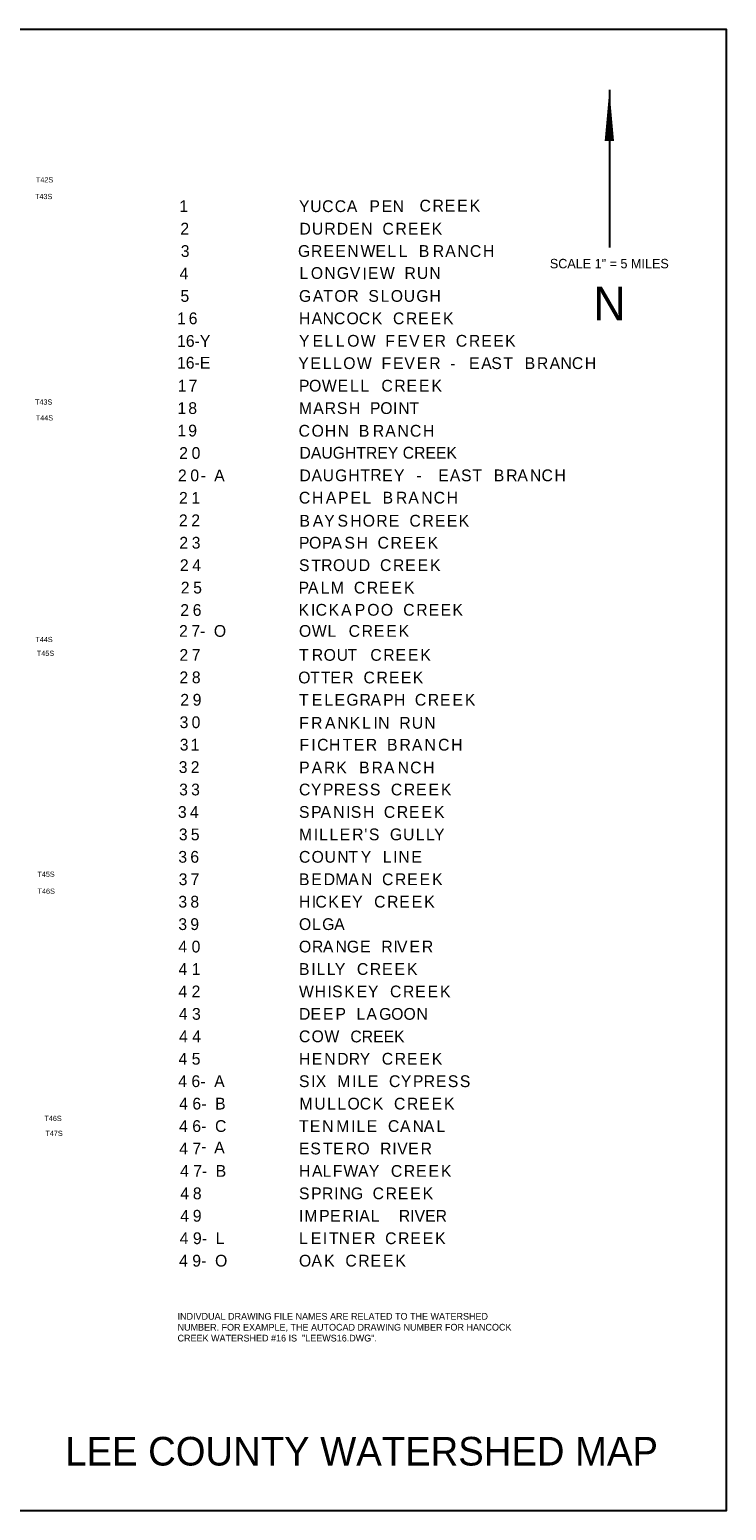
# Model space of a CAD drawing. Extents: x 137600 to 414800, y 708957 to 906957.
# Tile 10 of 10: x 321589 to 414800, y 708957 to 906957. Entities that reach past the tile are written whole.
import ezdxf
from ezdxf.enums import TextEntityAlignment as Align

# ---------------------------------------------------------------- set-up
doc = ezdxf.new("R2010")
doc.units = 0
doc.header["$LTSCALE"] = 2000
doc.layers.get('0').update_dxf_attribs({"linetype": 'CONTINUOUS'})
for name, color, linetype in [('BORDER9', 1, 'CONTINUOUS'), ('NAMES', 7, 'CONTINUOUS'), ('TEXT', 7, 'CONTINUOUS')]:
    doc.layers.add(name, color=color, linetype=linetype)
doc.layers.get('0').freeze()

# ---------------------------------------------------------------- blocks, each defined once
blk = doc.blocks.new('NAMES')
at = {"color": 0}
for s, p in [('D', (-198, -4590)), ('U', (1467, -4590)), ('R', (3132, -4590)), ('D', (4797, -4590)), ('E', (6462, -4590)), ('N', (8053, -4590)), ('C', (10899, -4590)), ('R', (12638, -4590)), ('E', (14303, -4590)), ('E', (15894, -4590)), ('K', (17485, -4590)), ('G', (-396, -7575)), ('R', (1343, -7575)), ('E', (3008, -7575)), ('E', (4599, -7575)), ('N', (6190, -7575)), ('W', (7973, -7575)), ('E', (9964, -7575)), ('L', (11555, -7575)), ('L', (13072, -7575)), ('B', (15770, -7575)), ('R', (17632, -7575)), ('A', (19297, -7575)), ('N', (20937, -7575)), ('C', (22602, -7575)), ('H', (24342, -7575)), ('L', (-198, -10521)), ('O', (1319, -10521)), ('N', (3132, -10521)), ('G', (4797, -10521)), ('V', (6536, -10521)), ('I', (8231, -10600)), ('E', (8964, -10521)), ('W', (10555, -10521)), ('R', (13845, -10521)), ('U', (15510, -10521)), ('N', (17175, -10521)), ('C', (-317, -31613)), ('O', (1423, -31613)), ('H', (3197, -31613)), ('N', (4901, -31613)), ('B', (7747, -31613)), ('R', (9610, -31613)), ('A', (11275, -31613)), ('N', (12915, -31613)), ('C', (14580, -31613)), ('H', (16320, -31613)), ('C', (-277, -40555)), ('H', (1463, -40555)), ('A', (3325, -40555)), ('P', (4965, -40555)), ('E', (6630, -40555)), ('L', (8221, -40555)), ('B', (10919, -40555)), ('R', (12703, -40555)), ('A', (14367, -40555)), ('N', (16087, -40555)), ('C', (17752, -40555)), ('H', (19491, -40555)), ('B', (-198, -43642)), ('A', (1586, -43642)), ('Y', (3107, -43642)), ('S', (4893, -43642)), ('H', (6598, -43642)), ('O', (8263, -43642)), ('R', (10076, -43642)), ('E', (11741, -43642)), ('C', (14513, -43642)), ('R', (16252, -43642)), ('E', (17917, -43642)), ('E', (19508, -43642)), ('K', (21099, -43642)), ('K', (-317, -55551)), ('I', (1349, -55551)), ('C', (1963, -55551)), ('K', (3703, -55551)), ('A', (5368, -55551)), ('P', (7206, -55551)), ('O', (8871, -55551)), ('O', (10684, -55551)), ('C', (13679, -55551)), ('R', (15418, -55551)), ('E', (17083, -55551)), ('E', (18674, -55551)), ('K', (20265, -55551)), ('F', (-237, -70665)), ('R', (1353, -70665)), ('A', (3216, -70665)), ('N', (4856, -70665)), ('K', (6521, -70665)), ('L', (8187, -70665)), ('I', (9703, -70665)), ('N', (10317, -70665)), ('R', (13164, -70665)), ('U', (14829, -70665)), ('N', (16494, -70665)), ('F', (-198, -73593)), ('I', (1393, -73593)), ('C', (2165, -73593)), ('H', (3747, -73593)), ('T', (5570, -73593)), ('E', (7077, -73593)), ('R', (8668, -73593)), ('B', (11514, -73593)), ('R', (13179, -73593)), ('A', (14844, -73593)), ('N', (16524, -73593)), ('C', (18347, -73593)), ('H', (20086, -73593)), ('P', (-237, -76640)), ('A', (1428, -76640)), ('R', (3068, -76640)), ('K', (4733, -76640)), ('B', (7777, -76640)), ('R', (9442, -76640)), ('A', (11107, -76640)), ('N', (12945, -76640)), ('C', (14610, -76640)), ('H', (16349, -76640))]:
    blk.add_text(s, height=1575, dxfattribs=at).set_placement(p)
at = {"layer": 'NAMES', "color": 0}
for s, p in [('C', (2836, -1582)), ('C', (4520, -1582)), ('C', (15866, -1504)), ('R', (17597, -1504)), ('E', (19228, -1504)), ('E', (20893, -1504)), ('K', (22559, -1504)), ('1', (-16274, -1582)), ('Y', (-264, -1582)), ('U', (1231, -1582)), ('A', (6132, -1582)), ('P', (9157, -1582)), ('E', (10802, -1582)), ('N', (12269, -1582)), ('2', (-16132, -4582)), ('3', (-16077, -7582)), ('4', (-16241, -10582)), ('5', (-16118, -13582)), ('G', (-264, -13582)), ('A', (1586, -13582)), ('T', (2981, -13582)), ('O', (4471, -13582)), ('R', (6208, -13582)), ('S', (9020, -13582)), ('L', (10649, -13582)), ('O', (12012, -13582)), ('U', (13748, -13582)), ('G', (15432, -13582)), ('H', (17186, -13582)), ('1', (-16581, -16582)), ('6', (-15019, -16582)), ('H', (-264, -16582)), ('A', (1435, -16542)), ('N', (2887, -16582)), ('C', (4410, -16582)), ('O', (6093, -16582)), ('C', (7737, -16582)), ('K', (9468, -16582)), ('C', (12312, -16582)), ('R', (14042, -16582)), ('E', (15673, -16582)), ('E', (17339, -16582)), ('K', (19004, -16582)), ('Y', (-264, -19582)), ('E', (1562, -19582)), ('L', (3153, -19582)), ('L', (4669, -19582)), ('O', (6186, -19582)), ('W', (7999, -19582)), ('F', (11290, -19582)), ('E', (12881, -19582)), ('V', (14472, -19582)), ('E', (16285, -19582)), ('R', (17876, -19582)), ('C', (20722, -19582)), ('R', (22462, -19582)), ('E', (24127, -19582)), ('E', (25718, -19582)), ('K', (27308, -19582)), ('16-E', (-16578, -22513)), ('Y', (-356, -22571)), ('E', (1258, -22571)), ('L', (2923, -22571)), ('L', (4293, -22571)), ('O', (5655, -22571)), ('W', (7491, -22571)), ('F', (10776, -22571)), ('E', (12319, -22571)), ('V', (13831, -22571)), ('E', (15495, -22571)), ('R', (17161, -22571)), ('E', (22484, -22571)), ('A', (24111, -22571)), ('S', (25464, -22571)), ('T', (27071, -22571)), ('B', (29924, -22571)), ('R', (31565, -22571)), ('A', (33267, -22571)), ('N', (34720, -22571)), ('C', (36242, -22571)), ('H', (37973, -22571)), ('-', (19973, -22571)), ('1', (-16477, -25582)), ('7', (-15032, -25582)), ('P', (-264, -25582)), ('O', (1082, -25582)), ('W', (2799, -25582)), ('E', (4899, -25582)), ('L', (6564, -25582)), ('L', (7934, -25582)), ('C', (10761, -25582)), ('R', (12491, -25582)), ('E', (14123, -25582)), ('E', (15788, -25582)), ('K', (17454, -25582)), ('1', (-16516, -28582)), ('8', (-15071, -28582)), ('M', (-264, -28582)), ('A', (1640, -28582)), ('R', (3172, -28582)), ('S', (4803, -28582)), ('H', (6432, -28582)), ('P', (9228, -28582)), ('O', (10613, -28582)), ('I', (12310, -28582)), ('N', (13019, -28582)), ('T', (14510, -28582)), ('1', (-16523, -31582)), ('9', (-15078, -31582)), ('2', (-16290, -34582)), ('0', (-14631, -34582)), ('DAUGHTREY CREEK', (-198, -34551)), ('2', (-16455, -37582)), ('0', (-14796, -37582)), ('-', (-13412, -37582)), ('A', (-11608, -37582)), ('D', (-198, -37576)), ('A', (1413, -37576)), ('U', (2903, -37576)), ('G', (4564, -37576)), ('H', (6326, -37576)), ('T', (7956, -37576)), ('R', (9278, -37497)), ('E', (10853, -37576)), ('Y', (12440, -37576)), ('-', (15447, -37576)), ('E', (18360, -37576)), ('A', (19912, -37576)), ('S', (21418, -37576)), ('T', (22942, -37576)), ('B', (25789, -37576)), ('R', (27454, -37576)), ('A', (28953, -37576)), ('N', (30637, -37576)), ('C', (32179, -37576)), ('H', (33919, -37576)), ('2', (-16311, -40582)), ('1', (-14652, -40582)), ('2', (-16327, -43582)), ('2', (-14668, -43582)), ('2', (-16272, -46582)), ('3', (-14613, -46582)), ('P', (-264, -46582)), ('O', (1082, -46582)), ('P', (2818, -46582)), ('A', (4071, -46582)), ('S', (5820, -46582)), ('H', (7450, -46582)), ('C', (10246, -46582)), ('R', (11976, -46582)), ('E', (13607, -46582)), ('E', (15273, -46582)), ('K', (16939, -46582)), ('2', (-16198, -49582)), ('4', (-14539, -49582)), ('S', (-264, -49582)), ('T', (1383, -49621)), ('R', (2704, -49582)), ('O', (4288, -49582)), ('U', (6024, -49582)), ('D', (7728, -49582)), ('C', (10574, -49582)), ('R', (12305, -49582)), ('E', (13936, -49582)), ('E', (15602, -49582)), ('K', (17267, -49582)), ('2', (-16075, -52582)), ('5', (-14417, -52582)), ('P', (-317, -52584)), ('A', (937, -52584)), ('L', (2627, -52584)), ('M', (3996, -52584)), ('C', (7077, -52584)), ('R', (8807, -52584)), ('E', (10438, -52584)), ('E', (12104, -52584)), ('K', (13769, -52584)), ('2', (-16143, -55582)), ('6', (-14484, -55582)), ('2', (-16305, -58377)), ('7', (-14646, -58377)), ('O', (-11650, -58377)), ('O', (-264, -58377)), ('W', (1454, -58377)), ('L', (3553, -58377)), ('C', (6380, -58377)), ('R', (8111, -58377)), ('E', (9742, -58377)), ('E', (11408, -58377)), ('K', (13073, -58377)), ('-', (-13493, -58377)), ('2', (-16256, -61582)), ('7', (-14597, -61582)), ('T', (-264, -61582)), ('R', (1452, -61582)), ('O', (3036, -61582)), ('U', (4773, -61582)), ('T', (6228, -61582)), ('C', (9279, -61582)), ('R', (11010, -61582)), ('E', (12641, -61582)), ('E', (14307, -61582)), ('K', (15972, -61582)), ('2', (-16255, -64582)), ('8', (-14596, -64582)), ('O', (-366, -64604)), ('T', (1236, -64604)), ('T', (2656, -64604)), ('E', (3931, -64604)), ('R', (5521, -64604)), ('C', (8368, -64604)), ('R', (10107, -64604)), ('E', (11772, -64604)), ('E', (13363, -64604)), ('K', (14954, -64604)), ('2', (-16143, -67582)), ('9', (-14484, -67582)), ('T', (-264, -67582)), ('E', (1452, -67582)), ('L', (3118, -67582)), ('E', (4488, -67582)), ('G', (6082, -67582)), ('R', (7836, -67582)), ('A', (9302, -67582)), ('P', (10992, -67582)), ('H', (12439, -67582)), ('C', (15235, -67582)), ('R', (16965, -67582)), ('E', (18597, -67582)), ('E', (20262, -67582)), ('K', (21928, -67582)), ('3', (-16234, -70582)), ('0', (-14631, -70582)), ('3', (-16216, -73582)), ('1', (-14771, -73582)), ('3', (-16351, -76582)), ('2', (-14747, -76582)), ('3', (-16296, -79582)), ('3', (-14692, -79582)), ('C', (-264, -79582)), ('Y', (1325, -79582)), ('P', (2939, -79582)), ('R', (4386, -79582)), ('E', (6017, -79582)), ('S', (7612, -79582)), ('S', (9218, -79582)), ('C', (12028, -79582)), ('R', (13759, -79582)), ('E', (15390, -79582)), ('E', (17055, -79582)), ('K', (18721, -79582)), ('3', (-16460, -82582)), ('4', (-14856, -82582)), ('S', (-264, -82582)), ('P', (1366, -82582)), ('A', (2619, -82582)), ('N', (4309, -82582)), ('I', (6048, -82582)), ('S', (6663, -82582)), ('H', (8292, -82582)), ('C', (11088, -82582)), ('R', (12818, -82582)), ('E', (14450, -82582)), ('E', (16115, -82582)), ('K', (17781, -82582)), ('3', (-16337, -85582)), ('5', (-14733, -85582)), ('M', (-264, -85582)), ('I', (1730, -85582)), ('L', (2439, -85582)), ('L', (3808, -85582)), ('E', (5178, -85582)), ('R', (6843, -85582)), ("'", (8475, -85582)), ('S', (9089, -85582)), ('G', (11899, -85582)), ('U', (13653, -85582)), ('L', (15357, -85582)), ('L', (16727, -85582)), ('Y', (17806, -85582)), ('3', (-16405, -88582)), ('6', (-14801, -88582)), ('C', (-264, -88582)), ('O', (1420, -88582)), ('U', (3156, -88582)), ('N', (4859, -88582)), ('T', (6351, -88582)), ('Y', (8006, -88582)), ('L', (10954, -88582)), ('I', (12324, -88582)), ('N', (13033, -88582)), ('E', (14772, -88582)), ('3', (-16359, -91582)), ('7', (-14755, -91582)), ('B', (-264, -91582)), ('E', (1376, -91582)), ('D', (3042, -91582)), ('M', (4584, -91582)), ('A', (6330, -91582)), ('N', (8020, -91582)), ('C', (10846, -91582)), ('R', (12577, -91582)), ('E', (14208, -91582)), ('E', (15874, -91582)), ('K', (17539, -91582)), ('3', (-16398, -94582)), ('8', (-14794, -94582)), ('H', (-264, -94582)), ('I', (1446, -94582)), ('C', (1937, -94582)), ('K', (3667, -94582)), ('E', (5330, -94582)), ('Y', (6842, -94582)), ('C', (9791, -94582)), ('R', (11521, -94582)), ('E', (13153, -94582)), ('E', (14818, -94582)), ('K', (16484, -94582)), ('3', (-16405, -97582)), ('9', (-14801, -97582)), ('O', (-264, -97582)), ('L', (1473, -97582)), ('G', (2835, -97582)), ('A', (4447, -97582)), ('0', (-14631, -100582)), ('O', (-264, -100582)), ('G', (6150, -100582)), ('4', (-16398, -100582)), ('R', (1473, -100582)), ('A', (2938, -100582)), ('N', (4628, -100582)), ('E', (7904, -100582)), ('R', (10751, -100582)), ('I', (12383, -100582)), ('V', (12843, -100582)), ('E', (14507, -100582)), ('R', (16173, -100582)), ('4', (-16380, -103582)), ('1', (-14612, -103582)), ('B', (-264, -103582)), ('I', (1376, -103582)), ('L', (2085, -103582)), ('L', (3455, -103582)), ('Y', (4534, -103582)), ('C', (7482, -103582)), ('R', (9213, -103582)), ('E', (10844, -103582)), ('E', (12510, -103582)), ('K', (14175, -103582)), ('4', (-16396, -106582)), ('2', (-14628, -106582)), ('W', (-264, -106582)), ('H', (1836, -106582)), ('I', (3545, -106582)), ('S', (4159, -106582)), ('K', (5789, -106582)), ('E', (7451, -106582)), ('Y', (8963, -106582)), ('C', (11912, -106582)), ('R', (13642, -106582)), ('E', (15274, -106582)), ('E', (16939, -106582)), ('K', (18605, -106582)), ('4', (-16341, -109582)), ('3', (-14573, -109582)), ('D', (-264, -109582)), ('E', (1279, -109582)), ('E', (2944, -109582)), ('P', (4610, -109582)), ('L', (7422, -109582)), ('A', (8761, -109582)), ('G', (10463, -109582)), ('O', (12071, -109582)), ('O', (13715, -109582)), ('N', (15451, -109582)), ('4', (-16307, -112582)), ('4', (-14539, -112582)), ('C', (-264, -112582)), ('O', (1420, -112582)), ('W', (3137, -112582)), ('CREEK', (6608, -112606)), ('4', (-16382, -115582)), ('5', (-14614, -115582)), ('H', (-264, -115582)), ('E', (1446, -115582)), ('N', (3111, -115582)), ('D', (4851, -115582)), ('R', (6393, -115582)), ('Y', (7859, -115582)), ('C', (10808, -115582)), ('R', (12538, -115582)), ('E', (14169, -115582)), ('E', (15835, -115582)), ('K', (17501, -115582)), ('4', (-16418, -118582)), ('6', (-14650, -118582)), ('-', (-13452, -118582)), ('A', (-11608, -118582)), ('S', (-264, -118582)), ('I', (1366, -118582)), ('X', (1980, -118582)), ('M', (4854, -118582)), ('I', (6848, -118582)), ('L', (7556, -118582)), ('E', (8926, -118582)), ('C', (11773, -118582)), ('Y', (13362, -118582)), ('P', (14975, -118582)), ('R', (16422, -118582)), ('E', (18054, -118582)), ('S', (19648, -118582)), ('S', (21254, -118582)), ('4', (-16294, -121582)), ('6', (-14526, -121582)), ('B', (-11484, -121582)), ('M', (-205, -121582)), ('U', (1789, -121582)), ('L', (3493, -121582)), ('L', (4862, -121582)), ('O', (6225, -121582)), ('C', (7869, -121582)), ('K', (9599, -121582)), ('C', (12443, -121582)), ('R', (14174, -121582)), ('E', (15805, -121582)), ('E', (17471, -121582)), ('K', (19136, -121582)), ('-', (-13327, -121582)), ('4', (-16305, -124582)), ('6', (-14537, -124582)), ('-', (-13339, -124582)), ('C', (-11495, -124582)), ('T', (-264, -124582)), ('E', (1175, -124582)), ('N', (2841, -124582)), ('M', (4718, -124582)), ('I', (6711, -124582)), ('L', (7420, -124582)), ('E', (8790, -124582)), ('C', (11637, -124582)), ('A', (13249, -124582)), ('N', (14939, -124582)), ('A', (16430, -124582)), ('L', (18120, -124582)), ('4', (-16286, -127582)), ('7', (-14518, -127582)), ('-', (-13339, -127312)), ('A', (-11608, -127444)), ('E', (-264, -127582)), ('S', (1252, -127582)), ('T', (2938, -127582)), ('E', (4298, -127582)), ('R', (5964, -127582)), ('O', (7548, -127582)), ('R', (10588, -127582)), ('I', (12220, -127582)), ('V', (12878, -127582)), ('E', (14345, -127582)), ('R', (16010, -127582)), ('4', (-16169, -130582)), ('7', (-14401, -130582)), ('-', (-13248, -130582)), ('B', (-11405, -130582)), ('H', (-264, -130582)), ('A', (1474, -130582)), ('L', (2887, -130582)), ('F', (4257, -130582)), ('W', (5677, -130582)), ('A', (7639, -130582)), ('Y', (9081, -130582)), ('C', (12030, -130582)), ('R', (13760, -130582)), ('E', (15392, -130582)), ('E', (17057, -130582)), ('K', (18723, -130582)), ('4', (-16139, -133582)), ('8', (-14465, -133582)), ('S', (-264, -133582)), ('P', (1366, -133582)), ('R', (2813, -133582)), ('I', (4444, -133582)), ('N', (5153, -133582)), ('G', (6675, -133582)), ('C', (9587, -133582)), ('R', (11317, -133582)), ('E', (12948, -133582)), ('E', (14614, -133582)), ('K', (16280, -133582)), ('4', (-16146, -136582)), ('9', (-14472, -136582)), ('I', (-264, -136582)), ('M', (445, -136582)), ('P', (2439, -136582)), ('E', (3886, -136582)), ('R', (5551, -136582)), ('I', (7182, -136582)), ('A', (7801, -136582)), ('L', (9333, -136582)), ('RIVER', (13096, -136593)), ('4', (-16220, -139582)), ('9', (-14452, -139582)), ('L', (-11410, -139582)), ('L', (-264, -139582)), ('E', (1324, -139582)), ('I', (2920, -139582)), ('T', (3762, -139582)), ('N', (5043, -139582)), ('E', (6782, -139582)), ('R', (8448, -139582)), ('C', (11261, -139582)), ('R', (12991, -139582)), ('E', (14622, -139582)), ('E', (16288, -139582)), ('K', (17953, -139582)), ('-', (-13254, -139582)), ('4', (-16301, -142582)), ('9', (-14534, -142582)), ('-', (-13335, -142582)), ('O', (-11492, -142582)), ('O', (-264, -142582)), ('A', (1406, -142582)), ('K', (3096, -142582)), ('C', (5940, -142582)), ('R', (7671, -142582)), ('E', (9302, -142582)), ('E', (10968, -142582)), ('K', (12633, -142582))]:
    blk.add_text(s, height=1575, dxfattribs=at).set_placement(p)
blk.add_text('16-Y', height=1575, dxfattribs=at).set_placement((-12119, -19600), align=Align.RIGHT)

msp = doc.modelspace()

# ---------------------------------------------------------------- linework, layer by layer
at = {"layer": 'BORDER9', "color": 0}
msp.add_lwpolyline([(137600, 708957), (414800, 708957), (414800, 906957), (137600, 906957)], close=True, dxfattribs=at)
at = {"layer": 'TEXT', "color": 0}
msp.add_line((399142, 898901), (399142, 877808), dxfattribs=at)
msp.add_lwpolyline([(399142, 898901, 0, 1250, 0), (399142, 892069, 1250, 1250, 0)], format="xyseb", dxfattribs=at)

# ---------------------------------------------------------------- block references
at = {"layer": 'NAMES', "color": 0}
msp.add_blockref('NAMES', (357889, 884140), dxfattribs=at)

# ---------------------------------------------------------------- texts
at = {"layer": 'TEXT', "color": 0}
for s, height, p in [('T42S', 700, (322438, 886524)), ('T43S', 700, (322313, 884291)), ('T43S', 700, (322310, 856809)), ('T44S', 700, (322422, 854695)), ('T44S', 700, (322363, 825057)), ('T45S', 700, (322566, 823208)), ('T45S', 700, (322633, 793671)), ('T46S', 700, (322659, 791400)), ('T46S', 700, (323568, 761021)), ('T47S', 700, (323702, 759026)), ('INDIVDUAL DRAWING FILE NAMES ARE RELATED TO THE WATERSHED', 900, (341382, 734453)), ('NUMBER. FOR EXAMPLE, THE AUTOCAD DRAWING NUMBER FOR HANCOCK', 900, (341382, 732996)), ('CREEK WATERSHED #16 IS  "LEEWS16.DWG".', 900, (341382, 731539))]:
    msp.add_text(s, height=height, dxfattribs=at).set_placement(p)
for s, height, p in [('SCALE 1" = 5 MILES', 1260, (399137, 875040)), ('N', 4500, (399164, 868092)), ('LEE COUNTY WATERSHED MAP', 3825, (366000, 714957))]:
    msp.add_text(s, height=height, dxfattribs=at).set_placement(p, align=Align.CENTER)

doc.saveas('drawing.dxf')
